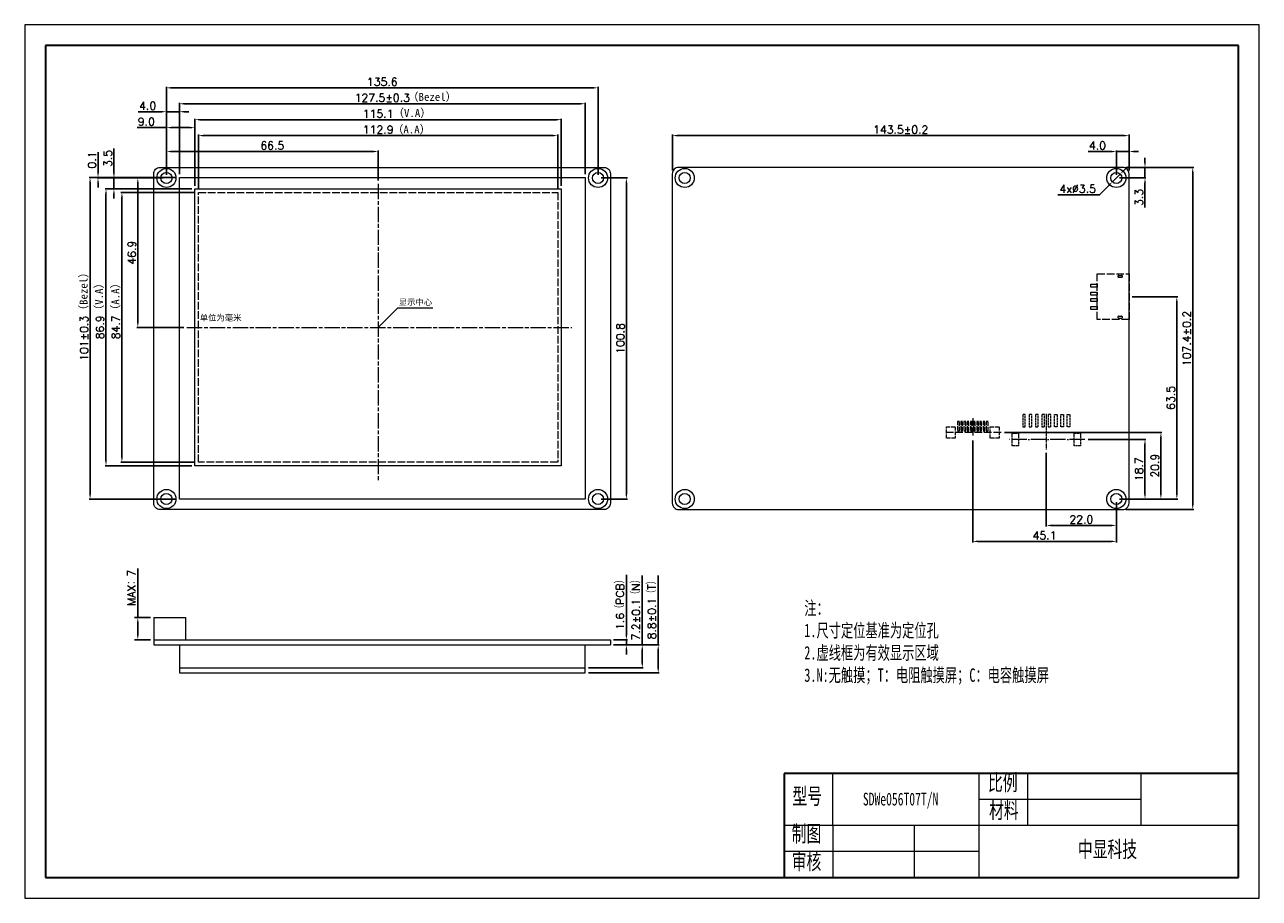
# Model space of a CAD drawing. Header units: millimetres. Extents: x 303 to 691, y -3461 to -3187.
import ezdxf

# ---------------------------------------------------------------- set-up
doc = ezdxf.new("R2010")
doc.units = ezdxf.units.MM
doc.header["$LTSCALE"] = 0.2
for name, pattern in [('ACAD_ISO02W100', [15, 12, -3]), ('ACAD_ISO04W100', [30, 24, -3, 0, -3]), ('ACAD_ISO08W100', [36, 24, -3, 6, -3])]:
    doc.linetypes.add(name, pattern=pattern)
doc.layers.get('0').update_dxf_attribs({"lineweight": 18})
for name, color, linetype, lineweight in [('thick', 7, 'Continuous', 30), ('thin', 7, 'Continuous', 18), ('粗实线层', 7, 'Continuous', 35), ('细实线层', 7, 'Continuous', 18), ('虚线', 7, 'ACAD_ISO02W100', 18)]:
    doc.layers.add(name, color=color, linetype=linetype, lineweight=lineweight)
doc.styles.get("Standard").update_dxf_attribs({"font": 'txt.shx', "bigfont": 'gbcbig.shx'})
doc.styles.add('机械字体', font='SimSun.ttf', dxfattribs={"width": 0.67})
doc.dimstyles.new('ISO-25', dxfattribs={"dimtxt": 2.5, "dimasz": 1.6, "dimexe": 1, "dimexo": 1, "dimtad": 1, "dimtoh": 1, "dimdec": 1, "dimdsep": 46, "dimtxsty": 'Standard', "dimcen": 2.5, "dimdle": 3.2, "dimadec": 0, "dimazin": 0, "dimtfac": 1, "dimtdec": 1, "dimtmove": 0, "dimatfit": 3, "dimfxl": 0, "dimarcsym": 0})
doc.dimstyles.new('ISO-25$0', dxfattribs={"dimtxt": 2.5, "dimasz": 1.5, "dimexe": 0.3, "dimexo": 1, "dimtad": 1, "dimdec": 1, "dimzin": 0, "dimdsep": 46, "dimtxsty": 'Standard', "dimcen": 0.5, "dimdle": 3, "dimadec": 0, "dimazin": 0, "dimtfac": 1, "dimtdec": 1, "dimtmove": 0, "dimatfit": 3, "dimfxl": 0, "dimtolj": 1, "dimtzin": 0, "dimarcsym": 0})
doc.dimstyles.new('副本 (2)ISO-25', dxfattribs={"dimtxt": 2.5, "dimasz": 1.6, "dimexe": 1, "dimexo": 1, "dimtad": 1, "dimdsep": 46, "dimtxsty": 'Standard', "dimcen": 2.5, "dimdle": 3.2, "dimadec": 0, "dimazin": 0, "dimtfac": 1, "dimtmove": 0, "dimatfit": 3, "dimfxl": 0, "dimtolj": 1, "dimarcsym": 0})

# ---------------------------------------------------------------- blocks, each defined once
blk = doc.blocks.new('*X2')
at = {"layer": '粗实线层'}
for p, q in [((-287, 200), (-287, -200)), ((287, 200), (-287, 200)), ((287, -200), (287, 200)), ((-287, -200), (287, -200))]:
    blk.add_line(p, q, dxfattribs=at)
at = {"layer": '细实线层'}
for p, q in [((297, 210), (-297, 210)), ((-297, 210), (-297, -210)), ((297, -210), (297, 210)), ((-297, -210), (297, -210))]:
    blk.add_line(p, q, dxfattribs=at)
blk = doc.blocks.new('*X3')
for points in [[(358.75, -3221.1), (358.75, -3221.6), (357.25, -3221.35)], [(468.65, -3221.1), (468.65, -3221.6), (470.15, -3221.35)]]:
    blk.add_hatch(color=0).paths.add_polyline_path(points, flags=0)
at = {"color": 0, "lineweight": -2}
for p, q in [((357.25, -3238.2), (357.25, -3221.05)), ((358.75, -3221.35), (468.65, -3221.35)), ((470.15, -3238.2), (470.15, -3221.05))]:
    blk.add_line(p, q, dxfattribs=at)
at = {"color": 0, "lineweight": 0, "insert": (413.7, -3219.47), "char_height": 2.5, "width": 28.5714, "attachment_point": 5}
blk.add_mtext('112.9', dxfattribs=at)
blk = doc.blocks.new('*X4')
for points in [[(357.65, -3216.1), (357.65, -3216.6), (356.15, -3216.35)], [(469.75, -3216.1), (469.75, -3216.6), (471.25, -3216.35)]]:
    blk.add_hatch(color=0).paths.add_polyline_path(points, flags=0)
at = {"color": 0, "lineweight": -2}
for p, q in [((356.15, -3237.1), (356.15, -3216.05)), ((357.65, -3216.35), (469.75, -3216.35)), ((471.25, -3237.1), (471.25, -3216.05))]:
    blk.add_line(p, q, dxfattribs=at)
at = {"color": 0, "lineweight": 0, "insert": (413.7, -3214.47), "char_height": 2.5, "width": 26.7857, "attachment_point": 5}
blk.add_mtext('115.1', dxfattribs=at)
blk = doc.blocks.new('*X5')
for points in [[(352.75, -3211.1), (352.75, -3211.6), (351.25, -3211.35)], [(477.25, -3211.1), (477.25, -3211.6), (478.75, -3211.35)]]:
    blk.add_hatch(color=0).paths.add_polyline_path(points, flags=0)
at = {"color": 0, "lineweight": -2}
for p, q in [((351.25, -3233.5), (351.25, -3211.05)), ((352.75, -3211.35), (477.25, -3211.35)), ((478.75, -3233.5), (478.75, -3211.05))]:
    blk.add_line(p, q, dxfattribs=at)
at = {"color": 0, "lineweight": 0, "insert": (415, -3209.47), "char_height": 2.5, "width": 56.0714, "attachment_point": 5}
blk.add_mtext('127.5%%P0.3', dxfattribs=at)
blk = doc.blocks.new('*X6')
for points in [[(348.7, -3206.1), (348.7, -3206.6), (347.2, -3206.35)], [(481.3, -3206.1), (481.3, -3206.6), (482.8, -3206.35)]]:
    blk.add_hatch(color=0).paths.add_polyline_path(points, flags=0)
at = {"color": 0, "lineweight": -2}
for p, q in [((347.2, -3233.65), (347.2, -3206.05)), ((348.7, -3206.35), (481.3, -3206.35)), ((482.8, -3233.65), (482.8, -3206.05))]:
    blk.add_line(p, q, dxfattribs=at)
at = {"color": 0, "lineweight": 0, "insert": (415, -3204.47), "char_height": 2.5, "width": 28.9286, "attachment_point": 5}
blk.add_mtext('135.6', dxfattribs=at)
blk = doc.blocks.new('*X7')
for points in [[(348.7, -3226.1), (348.7, -3226.6), (347.2, -3226.35)], [(412.2, -3226.1), (412.2, -3226.6), (413.7, -3226.35)]]:
    blk.add_hatch(color=0).paths.add_polyline_path(points, flags=0)
at = {"color": 0, "lineweight": -2}
for p, q in [((347.2, -3233.65), (347.2, -3226.05)), ((348.7, -3226.35), (412.2, -3226.35)), ((413.7, -3235.49), (413.7, -3226.05))]:
    blk.add_line(p, q, dxfattribs=at)
at = {"color": 0, "lineweight": 0, "insert": (380.45, -3224.47), "char_height": 2.5, "width": 22.5, "attachment_point": 5}
blk.add_mtext('66.5', dxfattribs=at)
blk = doc.blocks.new('*X8')
for points in [[(337.95, -3236.15), (338.45, -3236.15), (338.2, -3234.65)], [(337.95, -3280.05), (338.45, -3280.05), (338.2, -3281.55)]]:
    blk.add_hatch(color=0).paths.add_polyline_path(points, flags=0)
at = {"color": 0, "lineweight": -2}
for p, q in [((346.2, -3234.65), (337.9, -3234.65)), ((338.2, -3280.05), (338.2, -3236.15)), ((352.62, -3281.55), (337.9, -3281.55))]:
    blk.add_line(p, q, dxfattribs=at)
at = {"color": 0, "lineweight": 0, "insert": (336.32, -3258.1), "char_height": 2.5, "width": 22.5, "attachment_point": 5, "rotation": 90}
blk.add_mtext('46.9', dxfattribs=at)
blk = doc.blocks.new('*X9')
for points in [[(332.95, -3240.7), (333.45, -3240.7), (333.2, -3239.2)], [(332.95, -3322.4), (333.45, -3322.4), (333.2, -3323.9)]]:
    blk.add_hatch(color=0).paths.add_polyline_path(points, flags=0)
at = {"color": 0, "lineweight": -2}
for p, q in [((356.25, -3239.2), (332.9, -3239.2)), ((333.2, -3240.7), (333.2, -3322.4)), ((356.25, -3323.9), (332.9, -3323.9))]:
    blk.add_line(p, q, dxfattribs=at)
at = {"color": 0, "lineweight": 0, "insert": (331.32, -3281.55), "char_height": 2.5, "width": 22.8571, "attachment_point": 5, "rotation": 90}
blk.add_mtext('84.7', dxfattribs=at)
blk = doc.blocks.new('*X10')
for points in [[(327.95, -3239.6), (328.45, -3239.6), (328.2, -3238.1)], [(327.95, -3323.5), (328.45, -3323.5), (328.2, -3325)]]:
    blk.add_hatch(color=0).paths.add_polyline_path(points, flags=0)
at = {"color": 0, "lineweight": -2}
for p, q in [((355.15, -3238.1), (327.9, -3238.1)), ((328.2, -3239.6), (328.2, -3323.5)), ((355.15, -3325), (327.9, -3325))]:
    blk.add_line(p, q, dxfattribs=at)
at = {"color": 0, "lineweight": 0, "insert": (326.32, -3281.55), "char_height": 2.5, "width": 22.5, "attachment_point": 5, "rotation": 90}
blk.add_mtext('86.9', dxfattribs=at)
blk = doc.blocks.new('*X11')
for points in [[(322.95, -3236), (323.45, -3236), (323.2, -3234.5)], [(322.95, -3334), (323.45, -3334), (323.2, -3335.5)]]:
    blk.add_hatch(color=0).paths.add_polyline_path(points, flags=0)
at = {"color": 0, "lineweight": -2}
for p, q in [((350.25, -3234.5), (322.9, -3234.5)), ((323.2, -3236), (323.2, -3334)), ((350.25, -3335.5), (322.9, -3335.5))]:
    blk.add_line(p, q, dxfattribs=at)
at = {"color": 0, "lineweight": 0, "insert": (321.32, -3285), "char_height": 2.5, "width": 45.3571, "attachment_point": 5, "rotation": 90}
blk.add_mtext('101%%P0.3', dxfattribs=at)
blk = doc.blocks.new('*X12')
for points in [[(491.45, -3236.15), (491.95, -3236.15), (491.7, -3234.65)], [(491.45, -3333.95), (491.95, -3333.95), (491.7, -3335.45)]]:
    blk.add_hatch(color=0).paths.add_polyline_path(points, flags=0)
at = {"color": 0, "lineweight": -2}
for p, q in [((483.8, -3234.65), (492, -3234.65)), ((491.7, -3236.15), (491.7, -3333.95)), ((483.8, -3335.45), (492, -3335.45))]:
    blk.add_line(p, q, dxfattribs=at)
at = {"color": 0, "lineweight": 0, "insert": (489.82, -3285.05), "char_height": 2.5, "width": 28.9286, "attachment_point": 5, "rotation": 90}
blk.add_mtext('100.8', dxfattribs=at)
blk = doc.blocks.new('*X13')
for points in [[(345.7, -3213.6), (345.7, -3214.1), (347.2, -3213.85)], [(352.75, -3213.6), (352.75, -3214.1), (351.25, -3213.85)]]:
    blk.add_hatch(color=0).paths.add_polyline_path(points, flags=0)
at = {"color": 0, "lineweight": -2}
for p, q in [((345.7, -3213.85), (338.36, -3213.85)), ((351.25, -3213.85), (347.2, -3213.85)), ((347.2, -3214.06), (347.2, -3214.15)), ((351.25, -3213.36), (351.25, -3214.15)), ((352.75, -3213.85), (354.25, -3213.85))]:
    blk.add_line(p, q, dxfattribs=at)
at = {"color": 0, "lineweight": 0, "insert": (341.28, -3211.97), "char_height": 2.5, "width": 15.7143, "attachment_point": 5}
blk.add_mtext('4.0', dxfattribs=at)
blk = doc.blocks.new('*X14')
for points in [[(348.7, -3218.6), (348.7, -3219.1), (347.2, -3218.85)], [(354.65, -3218.6), (354.65, -3219.1), (356.15, -3218.85)]]:
    blk.add_hatch(color=0).paths.add_polyline_path(points, flags=0)
at = {"color": 0, "lineweight": -2}
for p, q in [((347.2, -3218.85), (337.95, -3218.85)), ((347.2, -3219.39), (347.2, -3219.15)), ((354.65, -3218.85), (348.7, -3218.85)), ((356.15, -3219.05), (356.15, -3219.15))]:
    blk.add_line(p, q, dxfattribs=at)
at = {"color": 0, "lineweight": 0, "insert": (340.87, -3216.97), "char_height": 2.5, "width": 15.7143, "attachment_point": 5}
blk.add_mtext('9.0', dxfattribs=at)
blk = doc.blocks.new('10')
at = {"layer": '虚线', "lineweight": 0}
for p, q in [((0, 4.45), (0, -1.49)), ((8.91, 0), (-9.07, 0))]:
    blk.add_line(p, q, dxfattribs=at)
at = {"layer": '虚线', "lineweight": 0, "ltscale": 0.5}
for points in [[(-8.3, 1.8), (-5.5, 1.8), (-5.5, -1.8), (-8.3, -1.8)], [(-4.22, 3.45), (-4.77, 3.45), (-4.77, 0.55), (-4.22, 0.55)], [(-3.22, 3.45), (-3.77, 3.45), (-3.77, 0.55), (-3.22, 0.55)], [(-2.22, 3.45), (-2.77, 3.45), (-2.77, 0.55), (-2.22, 0.55)], [(-1.22, 3.45), (-1.77, 3.45), (-1.77, 0.55), (-1.22, 0.55)], [(-0.22, 3.45), (-0.77, 3.45), (-0.77, 0.55), (-0.22, 0.55)], [(0.78, 3.45), (0.23, 3.45), (0.23, 0.55), (0.78, 0.55)], [(1.78, 3.45), (1.23, 3.45), (1.23, 0.55), (1.78, 0.55)], [(2.78, 3.45), (2.23, 3.45), (2.23, 0.55), (2.78, 0.55)], [(3.78, 3.45), (3.23, 3.45), (3.23, 0.55), (3.78, 0.55)], [(4.78, 3.45), (4.23, 3.45), (4.23, 0.55), (4.78, 0.55)], [(5.5, 1.8), (8.3, 1.8), (8.3, -1.8), (5.5, -1.8)]]:
    blk.add_lwpolyline(points, close=True, dxfattribs=at)
blk = doc.blocks.new('usb4')
at = {"layer": '虚线', "lineweight": 0}
for p, q in [((5492.02, -1468.15), (5492.87, -1468.15)), ((5492.02, -1468.75), (5492.87, -1468.75)), ((5492.02, -1480.95), (5492.87, -1480.95)), ((5492.02, -1481.55), (5492.87, -1481.55))]:
    blk.add_line(p, q, dxfattribs=at)
for points in [[(5485.24, -1467.7), (5495.24, -1467.7), (5495.24, -1482), (5485.24, -1482)], [(5483.24, -1470.9), (5485.24, -1470.9), (5485.24, -1471.8), (5483.24, -1471.8)], [(5483.24, -1473.4), (5485.24, -1473.4), (5485.24, -1474.3), (5483.24, -1474.3)], [(5483.24, -1475.4), (5485.24, -1475.4), (5485.24, -1476.3), (5483.24, -1476.3)], [(5483.24, -1477.9), (5485.24, -1477.9), (5485.24, -1478.8), (5483.24, -1478.8)]]:
    blk.add_lwpolyline(points, close=True, dxfattribs=at)
for centre, start, end in [((5492.02, -1468.45), 90, 270), ((5492.87, -1468.45), 270, 90), ((5492.02, -1481.25), 90, 270), ((5492.87, -1481.25), 270, 90)]:
    blk.add_arc(centre, 0.3, start, end, dxfattribs=at)
blk = doc.blocks.new('2.0-8')
at = {"linetype": 'ACAD_ISO04W100', "lineweight": 0, "ltscale": 0.3}
blk.add_line((1, 8.06), (1, -3.19), dxfattribs=at)
at = {"linetype": 'ACAD_ISO04W100', "lineweight": 0}
blk.add_line((-11.13, 0), (12.76, 0), dxfattribs=at)
at = {"layer": '虚线', "linetype": 'ACAD_ISO02W100', "lineweight": 0, "ltscale": 0.3}
for p, q in [((-6.4, 7.8), (-6.4, 4)), ((-5.6, 7.8), (-6.4, 7.8)), ((-5.6, 4), (-5.6, 7.8)), ((-4.4, 7.8), (-4.4, 4)), ((-3.6, 7.8), (-4.4, 7.8)), ((-3.6, 4), (-3.6, 7.8)), ((-2.4, 7.8), (-2.4, 4)), ((-1.6, 7.8), (-2.4, 7.8)), ((-1.6, 4), (-1.6, 7.8)), ((-0.4, 7.8), (0.4, 7.8)), ((-0.4, 4), (-0.4, 7.8)), ((0.4, 7.8), (0.4, 4)), ((1.6, 7.8), (2.4, 7.8)), ((1.6, 4), (1.6, 7.8)), ((2.4, 7.8), (2.4, 4)), ((3.6, 4), (3.6, 7.8)), ((3.6, 7.8), (4.4, 7.8)), ((4.4, 7.8), (4.4, 4)), ((5.6, 4), (5.6, 7.8)), ((5.6, 7.8), (6.4, 7.8)), ((6.4, 7.8), (6.4, 4)), ((7.6, 4), (7.6, 7.8)), ((7.6, 7.8), (8.4, 7.8)), ((8.4, 7.8), (8.4, 4)), ((-6.4, 4), (-5.6, 4)), ((-4.4, 4), (-3.6, 4)), ((-2.4, 4), (-1.6, 4)), ((0.4, 4), (-0.4, 4)), ((2.4, 4), (1.6, 4)), ((4.4, 4), (3.6, 4)), ((6.4, 4), (5.6, 4)), ((8.4, 4), (7.6, 4)), ((-7.75, 2), (-9.75, 2)), ((-9.75, 2), (-9.75, -2)), ((-7.75, -2), (-7.75, 2)), ((9.75, 2), (9.75, -2)), ((11.75, 2), (9.75, 2)), ((11.75, -2), (11.75, 2)), ((-9.75, -2), (-7.75, -2))]:
    blk.add_line(p, q, dxfattribs=at)
at = {"layer": '虚线', "lineweight": 0, "ltscale": 0.3}
blk.add_line((9.75, -2), (11.75, -2), dxfattribs=at)
blk = doc.blocks.new('*X18')
for points in [[(507.64, -3221.1), (507.64, -3221.6), (506.14, -3221.35)], [(648.14, -3221.1), (648.14, -3221.6), (649.64, -3221.35)]]:
    blk.add_hatch(color=0).paths.add_polyline_path(points, flags=0)
at = {"color": 0, "lineweight": -2}
for p, q in [((506.14, -3232.35), (506.14, -3221.05)), ((507.64, -3221.35), (648.14, -3221.35)), ((649.64, -3232.35), (649.64, -3221.05))]:
    blk.add_line(p, q, dxfattribs=at)
at = {"color": 0, "lineweight": 0, "insert": (577.89, -3219.47), "char_height": 2.5, "width": 56.0714, "attachment_point": 5}
blk.add_mtext('143.5%%P0.2', dxfattribs=at)
blk = doc.blocks.new('*X19')
for points in [[(669.39, -3232.85), (669.89, -3232.85), (669.64, -3231.35)], [(669.39, -3337.25), (669.89, -3337.25), (669.64, -3338.75)]]:
    blk.add_hatch(color=0).paths.add_polyline_path(points, flags=0)
at = {"color": 0, "lineweight": -2}
for p, q in [((648.64, -3231.35), (669.94, -3231.35)), ((669.64, -3232.85), (669.64, -3337.25)), ((648.64, -3338.75), (669.94, -3338.75))]:
    blk.add_line(p, q, dxfattribs=at)
at = {"color": 0, "lineweight": 0, "insert": (667.76, -3285.05), "char_height": 2.5, "width": 56.0714, "attachment_point": 5, "rotation": 90}
blk.add_mtext('107.4%%P0.2', dxfattribs=at)
blk = doc.blocks.new('*X20')
for points in [[(654.39, -3229.85), (654.89, -3229.85), (654.64, -3231.35)], [(654.39, -3236.15), (654.89, -3236.15), (654.64, -3234.65)]]:
    blk.add_hatch(color=0).paths.add_polyline_path(points, flags=0)
at = {"color": 0, "lineweight": -2}
for p, q in [((654.64, -3229.85), (654.64, -3228.35)), ((646.64, -3234.65), (654.94, -3234.65)), ((652.9, -3231.35), (654.94, -3231.35)), ((654.64, -3231.35), (654.64, -3234.65)), ((654.64, -3236.15), (654.64, -3243.9))]:
    blk.add_line(p, q, dxfattribs=at)
at = {"color": 0, "lineweight": 0, "insert": (652.76, -3240.77), "char_height": 2.5, "width": 15.7143, "attachment_point": 5, "rotation": 90}
blk.add_mtext('3.3', dxfattribs=at)
blk = doc.blocks.new('*X21')
for points in [[(654.39, -3318.25), (654.89, -3318.25), (654.64, -3316.75)], [(654.39, -3333.95), (654.89, -3333.95), (654.64, -3335.45)]]:
    blk.add_hatch(color=0).paths.add_polyline_path(points, flags=0)
at = {"color": 0, "lineweight": -2}
for p, q in [((636.76, -3316.75), (654.94, -3316.75)), ((654.64, -3318.25), (654.64, -3333.95)), ((646.64, -3335.45), (654.94, -3335.45))]:
    blk.add_line(p, q, dxfattribs=at)
at = {"color": 0, "lineweight": 0, "insert": (652.76, -3326.1), "char_height": 2.5, "width": 21.7857, "attachment_point": 5, "rotation": 90}
blk.add_mtext('18.7', dxfattribs=at)
blk = doc.blocks.new('*X22')
for points in [[(625.14, -3343.5), (625.14, -3344), (623.64, -3343.75)], [(644.14, -3343.5), (644.14, -3344), (645.64, -3343.75)]]:
    blk.add_hatch(color=0).paths.add_polyline_path(points, flags=0)
at = {"color": 0, "lineweight": -2}
for p, q in [((623.64, -3320.94), (623.64, -3344.05)), ((645.64, -3336.45), (645.64, -3344.05)), ((625.14, -3343.75), (644.14, -3343.75))]:
    blk.add_line(p, q, dxfattribs=at)
at = {"color": 0, "lineweight": 0, "insert": (634.64, -3341.87), "char_height": 2.5, "width": 22.8571, "attachment_point": 5}
blk.add_mtext('22.0', dxfattribs=at)
blk = doc.blocks.new('*X23')
for points in [[(602.04, -3348.5), (602.04, -3349), (600.54, -3348.75)], [(644.14, -3348.5), (644.14, -3349), (645.64, -3348.75)]]:
    blk.add_hatch(color=0).paths.add_polyline_path(points, flags=0)
at = {"color": 0, "lineweight": -2}
for p, q in [((600.54, -3317.04), (600.54, -3349.05)), ((645.64, -3336.45), (645.64, -3349.05)), ((602.04, -3348.75), (644.14, -3348.75))]:
    blk.add_line(p, q, dxfattribs=at)
at = {"color": 0, "lineweight": 0, "insert": (623.09, -3346.87), "char_height": 2.5, "width": 20.7143, "attachment_point": 5}
blk.add_mtext('45.1', dxfattribs=at)
blk = doc.blocks.new('*X24')
for points in [[(659.39, -3316.05), (659.89, -3316.05), (659.64, -3314.55)], [(659.39, -3333.95), (659.89, -3333.95), (659.64, -3335.45)]]:
    blk.add_hatch(color=0).paths.add_polyline_path(points, flags=0)
at = {"color": 0, "lineweight": -2}
for p, q in [((610.45, -3314.55), (659.94, -3314.55)), ((659.64, -3316.05), (659.64, -3333.95)), ((653.61, -3335.45), (659.94, -3335.45))]:
    blk.add_line(p, q, dxfattribs=at)
at = {"color": 0, "lineweight": 0, "insert": (657.76, -3325), "char_height": 2.5, "width": 22.5, "attachment_point": 5, "rotation": 90}
blk.add_mtext('20.9', dxfattribs=at)
blk = doc.blocks.new('*X25')
for points in [[(664.39, -3273.45), (664.89, -3273.45), (664.64, -3271.95)], [(664.39, -3333.95), (664.89, -3333.95), (664.64, -3335.45)]]:
    blk.add_hatch(color=0).paths.add_polyline_path(points, flags=0)
at = {"color": 0, "lineweight": -2}
for p, q in [((650.64, -3271.95), (664.94, -3271.95)), ((664.64, -3273.45), (664.64, -3333.95)), ((656.2, -3335.45), (664.94, -3335.45))]:
    blk.add_line(p, q, dxfattribs=at)
at = {"color": 0, "lineweight": 0, "insert": (662.76, -3303.7), "char_height": 2.5, "width": 22.5, "attachment_point": 5, "rotation": 90}
blk.add_mtext('63.5', dxfattribs=at)
blk = doc.blocks.new('*X26')
for points in [[(644.14, -3226.1), (644.14, -3226.6), (645.64, -3226.35)], [(651.14, -3226.1), (651.14, -3226.6), (649.64, -3226.35)]]:
    blk.add_hatch(color=0).paths.add_polyline_path(points, flags=0)
at = {"color": 0, "lineweight": -2}
for p, q in [((644.14, -3226.35), (636.8, -3226.35)), ((645.64, -3233.65), (645.64, -3226.05)), ((649.64, -3226.35), (645.64, -3226.35)), ((649.64, -3232.35), (649.64, -3226.05)), ((651.14, -3226.35), (652.64, -3226.35))]:
    blk.add_line(p, q, dxfattribs=at)
at = {"color": 0, "lineweight": 0, "insert": (639.72, -3224.47), "char_height": 2.5, "width": 15.7143, "attachment_point": 5}
blk.add_mtext('4.0', dxfattribs=at)
blk = doc.blocks.new('*X27')
for points in [[(647.82, -3232.09), (648.19, -3232.47), (646.87, -3233.41)], [(643.08, -3236.83), (643.46, -3237.2), (644.4, -3235.88)]]:
    blk.add_hatch(color=0).paths.add_polyline_path(points, flags=0)
at = {"color": 0, "lineweight": -2}
for p, q in [((648.01, -3232.28), (649.14, -3231.15)), ((646.87, -3233.41), (644.4, -3235.88)), ((640.37, -3239.91), (643.27, -3237.01)), ((627.24, -3239.91), (640.37, -3239.91))]:
    blk.add_line(p, q, dxfattribs=at)
at = {"color": 0, "lineweight": 0, "insert": (633.49, -3238.04), "char_height": 2.5, "width": 35.7143, "attachment_point": 5}
blk.add_mtext('4x%%C3.5', dxfattribs=at)
blk = doc.blocks.new('*X28')
for points in [[(330.45, -3233.15), (330.95, -3233.15), (330.7, -3234.65)], [(330.45, -3239.6), (330.95, -3239.6), (330.7, -3238.1)]]:
    blk.add_hatch(color=0).paths.add_polyline_path(points, flags=0)
at = {"color": 0, "lineweight": -2}
for p, q in [((330.7, -3233.15), (330.7, -3225.4)), ((338.53, -3234.65), (330.4, -3234.65)), ((330.7, -3238.1), (330.7, -3234.65)), ((330.64, -3238.1), (330.4, -3238.1)), ((330.7, -3239.6), (330.7, -3241.1))]:
    blk.add_line(p, q, dxfattribs=at)
at = {"color": 0, "lineweight": 0, "insert": (328.82, -3228.52), "char_height": 2.5, "width": 15.7143, "attachment_point": 5, "rotation": 90}
blk.add_mtext('3.5', dxfattribs=at)
blk = doc.blocks.new('*X29')
for points in [[(325.45, -3233), (325.95, -3233), (325.7, -3234.5)], [(325.45, -3236.15), (325.95, -3236.15), (325.7, -3234.65)]]:
    blk.add_hatch(color=0).paths.add_polyline_path(points, flags=0)
at = {"color": 0, "lineweight": -2}
for p, q in [((325.7, -3233), (325.7, -3226.5)), ((326.55, -3234.5), (325.4, -3234.5)), ((333.54, -3234.65), (325.4, -3234.65)), ((325.7, -3234.65), (325.7, -3234.5)), ((325.7, -3236.15), (325.7, -3237.65))]:
    blk.add_line(p, q, dxfattribs=at)
at = {"color": 0, "lineweight": 0, "insert": (323.82, -3229), "char_height": 2.5, "width": 13.5714, "attachment_point": 5, "rotation": 90}
blk.add_mtext('0.1', dxfattribs=at)
blk = doc.blocks.new('*X30')
at = {"linetype": 'ByBlock'}
for points in [[(337.93, -3374.27), (338.46, -3374.27), (338.2, -3372.67)], [(337.93, -3378.07), (338.46, -3378.07), (338.2, -3379.67)]]:
    blk.add_hatch(color=0, dxfattribs=at).paths.add_polyline_path(points, flags=0)
at = {"color": 0, "linetype": 'ByBlock', "lineweight": -2}
for p, q in [((338.2, -3372.67), (338.2, -3357.21)), ((342.2, -3372.67), (337.2, -3372.67)), ((338.2, -3378.07), (338.2, -3374.27)), ((342.2, -3379.67), (337.2, -3379.67))]:
    blk.add_line(p, q, dxfattribs=at)
at = {"color": 0, "linetype": 'ByBlock', "lineweight": 0, "insert": (336.25, -3363.33), "char_height": 2.5, "width": 33.2143, "attachment_point": 5, "rotation": 90}
blk.add_mtext('MAX：7', dxfattribs=at)
blk = doc.blocks.new('*X31')
for points in [[(491.45, -3378.17), (491.95, -3378.17), (491.7, -3379.67)], [(491.45, -3382.77), (491.95, -3382.77), (491.7, -3381.27)]]:
    blk.add_hatch(color=0).paths.add_polyline_path(points, flags=0)
at = {"color": 0, "lineweight": -2}
for p, q in [((491.7, -3378.17), (491.7, -3359.28)), ((487.7, -3379.67), (492, -3379.67)), ((487.7, -3381.27), (492, -3381.27)), ((491.7, -3381.27), (491.7, -3379.67)), ((491.7, -3382.77), (491.7, -3384.27))]:
    blk.add_line(p, q, dxfattribs=at)
at = {"color": 0, "lineweight": 0, "insert": (489.75, -3367.98), "char_height": 2.5, "width": 50, "attachment_point": 5, "rotation": 90}
blk.add_mtext('1.6（PCB）', dxfattribs=at)
blk = doc.blocks.new('*X32')
for points in [[(496.45, -3382.77), (496.95, -3382.77), (496.7, -3381.27)], [(496.45, -3386.97), (496.95, -3386.97), (496.7, -3388.47)]]:
    blk.add_hatch(color=0).paths.add_polyline_path(points, flags=0)
at = {"color": 0, "lineweight": -2}
for p, q in [((496.7, -3381.27), (496.7, -3359.46)), ((487.7, -3381.27), (497, -3381.27)), ((496.7, -3386.97), (496.7, -3382.77)), ((479.75, -3388.47), (497, -3388.47))]:
    blk.add_line(p, q, dxfattribs=at)
at = {"color": 0, "lineweight": 0, "insert": (494.75, -3369.62), "char_height": 2.5, "width": 63.5714, "attachment_point": 5, "rotation": 90}
blk.add_mtext('7.2%%P0.1（N）', dxfattribs=at)
blk = doc.blocks.new('*X33')
for points in [[(501.45, -3382.77), (501.95, -3382.77), (501.7, -3381.27)], [(501.45, -3388.57), (501.95, -3388.57), (501.7, -3390.07)]]:
    blk.add_hatch(color=0).paths.add_polyline_path(points, flags=0)
at = {"color": 0, "lineweight": -2}
for p, q in [((501.7, -3381.27), (501.7, -3359.46)), ((487.7, -3381.27), (502, -3381.27)), ((501.7, -3388.57), (501.7, -3382.77)), ((479.75, -3390.07), (502, -3390.07))]:
    blk.add_line(p, q, dxfattribs=at)
at = {"color": 0, "lineweight": 0, "insert": (499.75, -3369.62), "char_height": 2.5, "width": 61.4286, "attachment_point": 5, "rotation": 90}
blk.add_mtext('8.8%%P0.1（T）', dxfattribs=at)

msp = doc.modelspace()

# ---------------------------------------------------------------- linework, layer by layer
at = {"linetype": 'ACAD_ISO08W100', "lineweight": 0}
for p, q in [((413.696, -3236.493), (413.696, -3329.638)), ((353.622, -3281.546), (474.555, -3281.546))]:
    msp.add_line(p, q, dxfattribs=at)
at = {"lineweight": 0}
for p, q in [((413.696, -3281.546), (419.862, -3275.388)), ((419.862, -3275.388), (430.939, -3275.388)), ((343.196, -3372.671), (353.196, -3372.671)), ((343.196, -3372.671), (343.196, -3379.671)), ((353.196, -3372.671), (353.196, -3379.671)), ((343.196, -3379.671), (343.196, -3381.271)), ((343.196, -3379.671), (486.696, -3379.671)), ((343.196, -3381.271), (486.696, -3381.271)), ((351.246, -3381.271), (351.246, -3390.071)), ((478.746, -3390.071), (478.746, -3381.271)), ((486.696, -3379.671), (486.696, -3381.271)), ((351.246, -3388.471), (478.746, -3388.471)), ((351.246, -3390.071), (478.746, -3390.071))]:
    msp.add_line(p, q, dxfattribs=at)
for p, q in [((541.309, -3421.652), (541.309, -3454.274)), ((556.601, -3437.963), (556.601, -3421.652)), ((376.215, -3454.274), (541.309, -3454.274))]:
    msp.add_line(p, q)
for points in [[(345.196, -3231.346), (484.696, -3231.346, -0.4142136), (486.696, -3233.346), (486.696, -3336.746, -0.4142136), (484.696, -3338.746), (345.196, -3338.746, -0.4142136), (343.196, -3336.746), (343.196, -3233.346, -0.4142136)], [(647.637, -3231.346), (508.137, -3231.346, 0.4142136), (506.137, -3233.346), (506.137, -3336.746, 0.4142136), (508.137, -3338.746), (647.637, -3338.746, 0.4142136), (649.637, -3336.746), (649.637, -3233.346, 0.4142136)]]:
    msp.add_lwpolyline(points, format="xyb", close=True, dxfattribs=at)
for points in [[(351.246, -3234.496), (478.746, -3234.496), (478.746, -3335.496), (351.246, -3335.496)], [(471.246, -3324.996), (356.146, -3324.996), (356.146, -3238.096), (471.246, -3238.096)]]:
    msp.add_lwpolyline(points, close=True, dxfattribs=at)
at = {"color": 1, "linetype": 'ACAD_ISO02W100', "lineweight": 0}
msp.add_lwpolyline([(357.246, -3239.196), (470.146, -3239.196), (470.146, -3323.896), (357.246, -3323.896)], close=True, dxfattribs=at)
at = {"lineweight": 0}
for centre, radius in [((347.196, -3234.646), 3), ((347.196, -3234.646), 1.75), ((482.796, -3234.646), 3), ((482.796, -3234.646), 1.75), ((510.037, -3234.646), 3), ((510.037, -3234.646), 1.75), ((645.637, -3234.646), 3), ((645.637, -3234.646), 1.75), ((347.196, -3335.446), 3), ((347.196, -3335.446), 1.75), ((482.796, -3335.446), 3), ((482.796, -3335.446), 1.75), ((510.037, -3335.446), 3), ((510.037, -3335.446), 1.75), ((645.637, -3335.446), 3), ((645.637, -3335.446), 1.75)]:
    msp.add_circle(centre, radius, dxfattribs=at)
at = {"layer": 'thick'}
for p, q in [((541.309, -3421.652), (541.309, -3454.274)), ((541.309, -3421.652), (541.309, -3454.274)), ((684.027, -3421.652), (541.309, -3421.652)), ((684.027, -3454.274), (684.027, -3421.652)), ((541.309, -3454.274), (684.027, -3454.274))]:
    msp.add_line(p, q, dxfattribs=at)
at = {"layer": 'thin'}
for p, q in [((602.474, -3421.652), (602.474, -3454.274)), ((617.765, -3421.652), (617.765, -3437.963)), ((653.445, -3437.963), (653.445, -3421.652)), ((653.445, -3429.808), (602.474, -3429.808)), ((684.027, -3437.963), (541.309, -3437.963)), ((556.601, -3437.963), (556.601, -3454.274)), ((582.086, -3437.963), (582.086, -3454.274)), ((602.474, -3446.118), (541.309, -3446.118))]:
    msp.add_line(p, q, dxfattribs=at)

# ---------------------------------------------------------------- block references
at = {"lineweight": 0, "xscale": -1}
msp.add_blockref('2.0-8', (624.637, -3316.746), dxfattribs=at)
at = {"lineweight": 0}
msp.add_blockref('10', (600.537, -3314.546), dxfattribs=at)
at = {"layer": '粗实线层', "lineweight": 0, "xscale": 0.6530298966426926, "yscale": 0.6530298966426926, "zscale": 0.6530298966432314}
msp.add_blockref('*X2', (496.608, -3323.668), dxfattribs=at)
at = {"layer": '虚线', "lineweight": 0}
msp.add_blockref('usb4', (-4845.603, -1797.094), dxfattribs=at)

# ---------------------------------------------------------------- texts
at = {"color": 0, "linetype": 'ByBlock', "lineweight": 0, "char_height": 2.5, "attachment_point": 1}
for s, insert, width in [('{\\fSimSun|b0|i0|c0|p2;（Bezel）}', (422.998, -3207.942), 16.30181), ('{\\fSimSun|b0|i0|c0|p2;（V.A）}', (418.424, -3212.997), 17.30909), ('{\\fSimSun|b0|i0|c0|p2;\\C1;（A.A）}', (418.234, -3218.178), 16.30181)]:
    msp.add_mtext(s, dxfattribs=dict(at, insert=insert, width=width))
at = {"color": 0, "linetype": 'ByBlock', "lineweight": 0, "char_height": 2.5, "attachment_point": 1, "rotation": 90}
for s, insert, width in [('{\\fSimSun|b0|i0|c0|p2;（Bezel）}', (319.901, -3277.923), 16.39388), ('{\\fSimSun|b0|i0|c0|p2;（V.A）}', (324.722, -3277.882), 18.40506)]:
    msp.add_mtext(s, dxfattribs=dict(at, insert=insert, width=width))
at = {"color": 1, "linetype": 'ByBlock', "lineweight": 0, "insert": (329.931, -3277.85), "char_height": 2.5, "width": 16.39388, "attachment_point": 1, "rotation": 90}
msp.add_mtext('{\\fSimSun|b0|i0|c0|p2;（A.A）}', dxfattribs=at)
at = {"lineweight": 0, "char_height": 1.875, "attachment_point": 1}
for s, insert, width in [('{\\fSimSun|b0|i0|c0|p2;显示中心}', (420.178, -3272.722), 16.30181), ('{\\fSimSun|b0|i0|c0|p2;单位为毫米}', (357.65, -3277.607), 35.99924)]:
    msp.add_mtext(s, dxfattribs=dict(at, insert=insert, width=width))
at = {"layer": 'thick', "lineweight": 5, "insert": (547.598, -3367.597), "char_height": 4.20508, "width": 100.81332, "attachment_point": 1, "style": '机械字体'}
msp.add_mtext('注：\\P1.尺寸定位基准为定位孔\\P2.虚线框为有效显示区域\\P3.N:无触摸；T：电阻触摸屏；C：电容触摸屏', dxfattribs=at)
at = {"layer": 'thick', "attachment_point": 1, "style": '机械字体'}
for s, insert, char_height, width in [('比例', (605.311, -3421.891), 5.0971, 12.94837), ('型号', (543.879, -3426.177), 5.0971, 12.94837), ('SDW{\\fSimSun|b1|i0|c134|p2;e}056T07T/N', (566.01, -3427.654), 4, 24.72278), ('材料', (605.646, -3430.597), 5.0971, 12.94837), ('制图', (543.652, -3437.963), 5.0971, 12.94837), ('中显科技', (633.541, -3442.861), 5.0971, 28.36201), ('审核', (543.652, -3446.669), 5.0971, 12.94837)]:
    msp.add_mtext(s, dxfattribs=dict(at, insert=insert, char_height=char_height, width=width))

# ---------------------------------------------------------------- dimensions: what is measured, and where the dimension line sits
at = {"lineweight": 0}
for base, p1, p2, picture, middle in [((482.796, -3206.346), (347.196, -3234.646), (482.796, -3234.646), '*X6', (414.996, -3206.346)), ((347.19643294, -3213.846139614), (351.24643294, -3212.35648934), (347.19643294, -3213.063669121), '*X13', (341.279766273, -3213.846139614)), ((471.246, -3216.346), (356.146, -3238.096), (471.246, -3238.096), '*X4', (413.696, -3216.346)), ((413.696, -3226.346), (347.196, -3234.646), (413.696, -3236.493), '*X7', (380.446, -3226.346)), ((645.637, -3226.346), (649.637, -3233.346), (645.637, -3234.646), '*X26', (639.72, -3226.346)), ((645.637, -3348.746), (600.537, -3316.038), (645.637, -3335.446), '*X23', (623.087, -3348.746)), ((645.637, -3343.746), (623.637, -3319.939), (645.637, -3335.446), '*X22', (634.637, -3343.746))]:
    dim = msp.add_linear_dim(base=base, p1=p1, p2=p2, dimstyle='ISO-25$0', override={"dimsah": 1, "dimtzin": 0}, dxfattribs=at)
    dim.commit()
    dim.dimension.update_dxf_attribs({"geometry": picture, "text_midpoint": middle})
for base, p1, p2, text, picture, middle in [((478.746, -3211.346), (351.246, -3234.496), (478.746, -3234.496), '127.5%%P0.3', '*X5', (414.996, -3211.346)), ((649.637, -3221.346), (506.137, -3233.346), (649.637, -3233.346), '143.5%%P0.2', '*X18', (577.887, -3221.346))]:
    dim = msp.add_linear_dim(base=base, p1=p1, p2=p2, text=text, dimstyle='ISO-25$0', override={"dimsah": 1}, dxfattribs=at)
    dim.commit()
    dim.dimension.update_dxf_attribs({"geometry": picture, "text_midpoint": middle})
dim = msp.add_linear_dim(base=(347.19643294, -3218.846139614), p1=(356.14643294, -3218.047974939), p2=(347.19643294, -3218.387918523), dimstyle='ISO-25$0', override={"dimsah": 1, "dimtzin": 0}, dxfattribs=at)
dim.commit()
dim.dimension.update_dxf_attribs({"geometry": '*X14', "text_midpoint": (340.868335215, -3218.846139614), "dimtype": 160})
at = {"color": 1, "lineweight": 0}
dim = msp.add_linear_dim(base=(470.146, -3221.346), p1=(357.246, -3239.196), p2=(470.146, -3239.196), dimstyle='ISO-25$0', override={"dimsah": 1, "dimtzin": 0}, dxfattribs=at)
dim.commit()
dim.dimension.update_dxf_attribs({"geometry": '*X3', "text_midpoint": (413.696, -3221.346)})
at = {"lineweight": 0}
for base, p1, p2, picture, middle in [((325.69643294, -3234.496139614), (334.540648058, -3234.646139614), (327.552673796, -3234.496139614), '*X29', (325.69643294, -3228.996139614)), ((654.637, -3234.646), (651.896, -3231.346), (645.637, -3234.646), '*X20', (654.637, -3240.771)), ((338.196, -3234.646), (353.622, -3281.546), (347.196, -3234.646), '*X8', (338.196, -3258.096)), ((491.696, -3335.446), (482.796, -3234.646), (482.796, -3335.446), '*X12', (491.696, -3285.046)), ((328.196, -3324.996), (356.146, -3238.096), (356.146, -3324.996), '*X10', (328.196, -3281.546)), ((664.637, -3335.446), (649.637, -3271.946), (655.204, -3335.446), '*X25', (664.637, -3303.696)), ((659.637, -3335.446), (609.447, -3314.546), (652.609, -3335.446), '*X24', (659.637, -3324.996)), ((654.637, -3335.446), (635.765, -3316.746), (645.637, -3335.446), '*X21', (654.637, -3326.096))]:
    dim = msp.add_linear_dim(base=base, p1=p1, p2=p2, angle=90, dimstyle='ISO-25$0', override={"dimsah": 1, "dimtzin": 0}, dxfattribs=at)
    dim.commit()
    dim.dimension.update_dxf_attribs({"geometry": picture, "text_midpoint": middle})
dim = msp.add_linear_dim(base=(330.69643294, -3238.096139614), p1=(339.532130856, -3234.646139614), p2=(331.637511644, -3238.096139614), angle=90, dimstyle='ISO-25$0', override={"dimsah": 1, "dimtzin": 0}, dxfattribs=at)
dim.commit()
dim.dimension.update_dxf_attribs({"geometry": '*X28', "text_midpoint": (330.69643294, -3228.521139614), "dimtype": 160})
dim = msp.add_diameter_dim_2p(p1=(646.874, -3233.409), p2=(644.399, -3235.884), text='4x%%C3.5', dimstyle='ISO-25', override={"dimpost": '%%C<>', "dimsah": 1, "dimtolj": 1}, dxfattribs=at)
dim.commit()
dim.dimension.update_dxf_attribs({"geometry": '*X27', "text_midpoint": (642.244, -3238.039), "dimtype": 163})
for base, p1, p2, text, picture, middle in [((323.196, -3335.496), (351.246, -3234.496), (351.246, -3335.496), '101%%P0.3', '*X11', (323.196, -3284.996)), ((669.637, -3338.746), (647.637, -3231.346), (647.637, -3338.746), '107.4%%P0.2', '*X19', (669.637, -3285.046)), ((491.696, -3379.671), (486.696, -3381.271), (486.696, -3379.671), '1.6（PCB）', '*X31', (491.696, -3367.976))]:
    dim = msp.add_linear_dim(base=base, p1=p1, p2=p2, angle=90, text=text, dimstyle='ISO-25$0', override={"dimsah": 1}, dxfattribs=at)
    dim.commit()
    dim.dimension.update_dxf_attribs({"geometry": picture, "text_midpoint": middle})
at = {"color": 1, "lineweight": 0}
dim = msp.add_linear_dim(base=(333.196, -3323.896), p1=(357.246, -3239.196), p2=(357.246, -3323.896), angle=90, dimstyle='ISO-25$0', override={"dimsah": 1, "dimtzin": 0}, dxfattribs=at)
dim.commit()
dim.dimension.update_dxf_attribs({"geometry": '*X9', "text_midpoint": (333.196, -3281.546)})
at = {"lineweight": 0}
for base, p1, text, picture, middle in [((496.696, -3381.271), (478.746, -3388.471), '7.2%%P0.1（N）', '*X32', (496.696, -3369.617)), ((501.696, -3381.271), (478.746, -3390.071), '8.8%%P0.1（T）', '*X33', (501.696, -3369.617))]:
    dim = msp.add_linear_dim(base=base, p1=p1, p2=(486.696, -3381.271), angle=90, text=text, dimstyle='ISO-25$0', override={"dimsah": 1}, dxfattribs=at)
    dim.commit()
    dim.dimension.update_dxf_attribs({"geometry": picture, "text_midpoint": middle, "dimtype": 160})
at = {"color": 0, "linetype": 'ByBlock', "lineweight": 0}
dim = msp.add_linear_dim(base=(338.196, -3379.671), p1=(343.196, -3372.671), p2=(343.196, -3379.671), angle=90, text='MAX：7', dimstyle='副本 (2)ISO-25', override={"dimsah": 1}, dxfattribs=at)
dim.commit()
dim.dimension.update_dxf_attribs({"geometry": '*X30', "text_midpoint": (338.196, -3363.325), "dimtype": 160})

doc.saveas('drawing.dxf')
